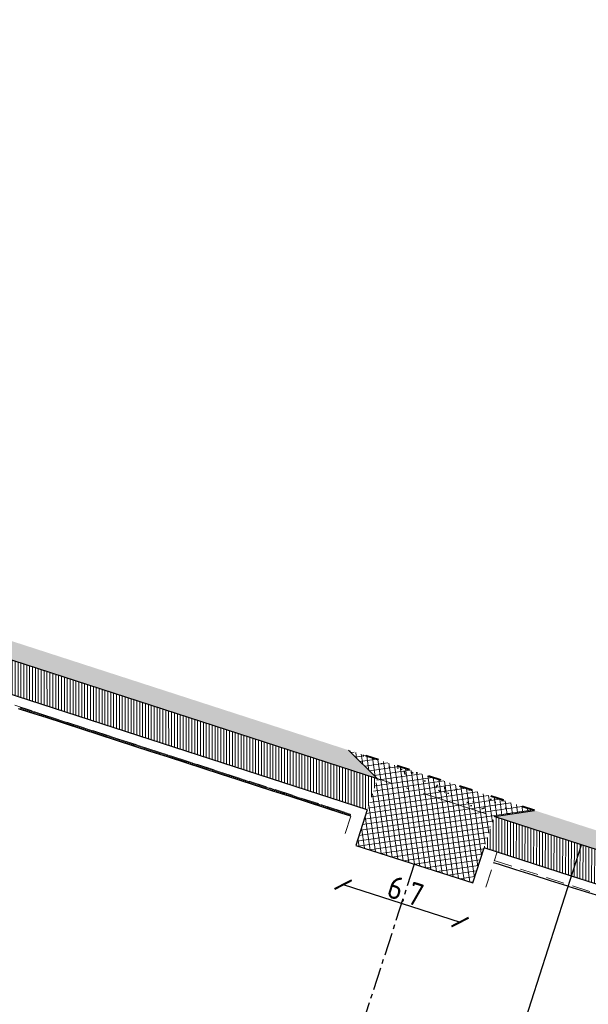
# Model space of a CAD drawing. Header units: metres. Extents: x 8431043 to 8456388, y 5766167 to 5771876.
# Tile 21 of 31: x 8434240 to 8434271, y 5770234 to 5770288. Entities that reach past the tile are written whole.
import ezdxf

# ---------------------------------------------------------------- set-up
doc = ezdxf.new("R2010")
doc.units = ezdxf.units.M
for name, pattern in [('4011', [6, 4, -2]), ('ACAD_ISO03W100', [30, 12, -18]), ('ACAD_ISO10W100', [18, 12, -3, 0, -3]), ('CENTER', [2, 1.25, -0.25, 0.25, -0.25]), ('CIĄGŁA', [0])]:
    doc.linetypes.add(name, pattern=pattern)
for name, color, linetype in [('C-DROGI-SYTUACJA', 7, 'Continuous'), ('C-DROGI-SYTUACJA-ETYKIETY', 1, 'Continuous'), ('DRO_Podzespół', 7, 'Continuous'), ('S-5_opis_pkt_geometrycznych', 20, 'Continuous'), ('S-5_opis_Zjazd_ist_L', 7, 'Continuous')]:
    doc.layers.add(name, color=color, linetype=linetype)
for name, color, linetype, lineweight in [('hatch kostka', 210, 'Continuous', 9), ('kreskowanie skarp', 250, 'Continuous', 15), ('linia', 7, 'CIĄGŁA', 20), ('WYMIARY', 253, 'Continuous', 13), ('Zalacznik_3_Rowy DW837|Zalacznik_3_Rowy DW837|zdi pobocze', 250, '4011', 18), ('zdi krawedz jezdni', 250, '4011', 30), ('zdi krawężnik na trapezowy', 253, 'ACAD_ISO03W100', 40), ('zdi_obrzeze chodnikowe 8x30', 6, 'Continuous', 30)]:
    doc.layers.add(name, color=color, linetype=linetype, lineweight=lineweight)
doc.layers.add('hatch zdi chodniki', color=7, linetype='Continuous', lineweight=0, true_color=0x8345ba)
doc.styles.add('ISOCP', font='geniso.shx')
doc.styles.add('własny_500', font='isocp.shx', dxfattribs={"width": 0.9, "height": 1.2})
doc.dimstyles.new('kopia własny 500', dxfattribs={"dimtxt": 1.2, "dimasz": 0.8, "dimexe": 0.1795, "dimexo": 0.0625, "dimgap": 0.09, "dimtad": 3, "dimdec": 1, "dimzin": 0, "dimdsep": 46, "dimtxsty": 'własny_500', "dimblk": 'ARCHTICK', "dimcen": 0.09, "dimaunit": 2, "dimadec": 4, "dimazin": 0, "dimtfac": 1, "dimtdec": 1, "dimtofl": 0, "dimtmove": 2, "dimatfit": 3, "dimldrblk": 'ARCHTICK', "dimfxl": 1, "dimtolj": 1, "dimtzin": 0, "dimarcsym": 0})

# ---------------------------------------------------------------- blocks, each defined once
blk = doc.blocks.new('_ARCHTICK')
at = {"color": 0, "linetype": 'ByBlock', "const_width": 0.15}
blk.add_lwpolyline([(-0.5, -0.5), (0.5, 0.5)], dxfattribs=at)
blk = doc.blocks.new('*D68')
at = {"layer": 'Defpoints', "color": 0, "transparency": 16777216}
for p in [(8434103.31, 5770299.555), (8434102.578, 5770297.403), (8434358.232, 5770212.869)]:
    blk.add_point(p, dxfattribs=at)
at = {"layer": 'WYMIARY', "color": 0, "lineweight": -2, "transparency": 16777216}
blk.add_line((8434102.578, 5770297.403), (8434103.31, 5770299.555), dxfattribs=at)
at = {"layer": 'WYMIARY', "color": 0, "lineweight": -2, "transparency": 16777216, "xscale": 0.75, "yscale": 0.75, "zscale": 0.75}
for p, rotation in [((8434103.31, 5770299.555), 71.21936853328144), ((8434102.578, 5770297.403), 251.2193685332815)]:
    blk.add_blockref('_ARCHTICK', p, dxfattribs=dict(at, rotation=rotation))
at = {"layer": 'WYMIARY', "color": 0, "transparency": 16777216, "insert": (8434102.267, 5770298.709), "char_height": 1.25, "attachment_point": 5, "rotation": 71.2194, "style": 'ISOCP'}
blk.add_mtext('\\A1;2.3', dxfattribs=at)
blk = doc.blocks.new('*D75')
at = {"layer": 'Defpoints', "color": 0, "transparency": 16777216}
for p in [(8434749.828, 5771876.32), (8434750.943, 5771875.576), (8432377.706, 5768319.94)]:
    blk.add_point(p, dxfattribs=at)
at = {"layer": 'WYMIARY', "color": 0, "lineweight": -2, "transparency": 16777216}
blk.add_line((8432378.821, 5768319.196), (8434750.943, 5771875.576), dxfattribs=at)
at = {"layer": 'WYMIARY', "color": 0, "lineweight": -2, "transparency": 16777216, "xscale": 0.75, "yscale": 0.75, "zscale": 0.75}
for p, rotation in [((8434750.943, 5771875.576), 56.29653123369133), ((8432378.821, 5768319.196), 236.2965312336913)]:
    blk.add_blockref('_ARCHTICK', p, dxfattribs=dict(at, rotation=rotation))
at = {"layer": 'WYMIARY', "color": 0, "transparency": 16777216, "insert": (8433564.287, 5770097.783), "char_height": 1.25, "attachment_point": 5, "rotation": 56.2965, "style": 'ISOCP'}
blk.add_mtext('\\A1;4274.9', dxfattribs=at)
blk = doc.blocks.new('*U80')
at = {"layer": 'C-DROGI-SYTUACJA', "color": 1, "linetype": 'ACAD_ISO10W100', "lineweight": 13, "ltscale": 0.3}
for p, q in [((8434270.421, 5770243.126), (8434226.176, 5770257.466)), ((8434280.902, 5770239.775), (8434270.421, 5770243.126))]:
    blk.add_line(p, q, dxfattribs=at)
at = {"layer": 'C-DROGI-SYTUACJA', "color": 253, "linetype": 'ACAD_ISO03W100', "lineweight": 13, "ltscale": 0.1}
blk.add_line((8434270.421, 5770243.126), (8434270.421, 5770243.126), dxfattribs=at)
blk.add_line((8434270.421, 5770243.126), (8434270.421, 5770243.126), dxfattribs=at)
blk = doc.blocks.new('*U82')
at = {"layer": 'S-5_opis_pkt_geometrycznych', "color": 20, "linetype": 'Continuous', "lineweight": -3}
blk.add_line((8434260.27, 5770211.367), (8434270.421, 5770243.126), dxfattribs=at)
blk = doc.blocks.new('sdd')
at = {"layer": 'C-DROGI-SYTUACJA', "color": 7, "linetype": 'Continuous', "lineweight": -3}
blk.add_blockref('*U80', (0, 0), dxfattribs=at)
at = {"layer": 'C-DROGI-SYTUACJA-ETYKIETY', "color": 4, "linetype": 'Continuous', "lineweight": 35}
blk.add_blockref('*U82', (0, 0), dxfattribs=at)
blk = doc.blocks.new('dfggg')
at = {"layer": 'S-5_opis_Zjazd_ist_L', "color": 1, "linetype": 'CENTER', "lineweight": -3}
blk.add_line((8434261.254, 5770242.059), (8434254.944, 5770222.591), dxfattribs=at)
blk = doc.blocks.new('*D87')
at = {"layer": 'Defpoints', "color": 0, "transparency": 16777216}
for p in [(8434257.596, 5770241.682), (8434264.002, 5770239.626), (8434263.763, 5770238.882)]:
    blk.add_point(p, dxfattribs=at)
at = {"layer": 'WYMIARY', "color": 0, "lineweight": -2, "transparency": 16777216}
blk.add_line((8434257.357, 5770240.938), (8434263.763, 5770238.882), dxfattribs=at)
at = {"layer": 'WYMIARY', "color": 0, "lineweight": -2, "transparency": 16777216, "xscale": 0.75, "yscale": 0.75, "zscale": 0.75}
for p, rotation in [((8434257.357, 5770240.938), 162.2133935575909), ((8434263.763, 5770238.882), 342.2133935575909)]:
    blk.add_blockref('_ARCHTICK', p, dxfattribs=dict(at, rotation=rotation))
at = {"layer": 'WYMIARY', "color": 0, "transparency": 16777216, "insert": (8434260.779, 5770240.591), "char_height": 1.25, "attachment_point": 5, "rotation": 342.2134, "style": 'ISOCP'}
blk.add_mtext('\\A1;6.7', dxfattribs=at)

msp = doc.modelspace()

# ---------------------------------------------------------------- hatches: boundary and pattern name
at = {"layer": 'hatch kostka', "linetype": 'Continuous', "lineweight": 5, "true_color": 0xfecc66}
h = msp.add_hatch(dxfattribs=at)
h.set_pattern_fill('ANSI37', color=31, scale=0.09, angle=-36.6329)
h.set_pattern_definition([(8.367146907, (0, 0), (-0.041581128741, 0.282708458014), []), (98.367146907, (0, 0), (-0.282708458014, -0.041581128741), [])])
h.paths.add_polyline_path([(8434265.639, 5770244.676), (8434267.85, 5770245.01), (8434257.644, 5770248.318), (8434259.239, 5770246.75), (8434258.684, 5770245.038), (8434258.051, 5770243.086), (8434264.457, 5770241.031), (8434265.084, 5770242.963)])
at = {"layer": 'hatch zdi chodniki', "lineweight": 13, "transparency": 33554687}
h = msp.add_hatch(dxfattribs=at)
h.set_pattern_fill('DOTS', color=3, scale=0.13, style=0)
h.paths.add_polyline_path([(8434291.477, 5770237.592), (8434289.272, 5770237.22), (8434294.219, 5770235.709), (8434304.064, 5770232.504), (8434352.975, 5770216.485), (8434351.386, 5770218.057), (8434304.375, 5770233.454), (8434294.52, 5770236.663)])
h.paths.add_polyline_path([(8434266.018, 5770244.733), (8434265.639, 5770244.676), (8434266.015, 5770244.554)])
h.paths.add_polyline_path([(8434267.85, 5770245.01), (8434266.018, 5770244.733), (8434266.015, 5770244.554), (8434270.421, 5770243.126), (8434280.902, 5770239.775), (8434284.092, 5770238.801), (8434282.471, 5770240.342), (8434281.2, 5770240.73), (8434270.728, 5770244.077)])
h.paths.add_polyline_path([(8434149.083, 5770283.339), (8434146.907, 5770283.089), (8434157.392, 5770279.145), (8434183.652, 5770271.152), (8434226.176, 5770257.466), (8434259.239, 5770246.75), (8434257.644, 5770248.318), (8434226.484, 5770258.418), (8434183.951, 5770272.107), (8434157.714, 5770280.092)])
h.paths.add_polyline_path([(8434094.662, 5770300.267), (8434093.121, 5770301.888), (8434084.6, 5770304.97), (8434081.22, 5770305.98), (8434077.409, 5770307.545), (8434076.937, 5770306.658), (8434080.886, 5770305.036), (8434084.287, 5770304.02)])
h.paths.add_polyline_path([(8434101.584, 5770298.826), (8434099.363, 5770298.566), (8434102.578, 5770297.403), (8434143.622, 5770284.325), (8434142.025, 5770285.883), (8434102.9, 5770298.35)])
h.paths.add_polyline_path([(8434011.442, 5770340.526), (8434009.246, 5770340.649), (8434010.908, 5770339.677), (8434013.388, 5770338.368), (8434047.859, 5770319.647), (8434066.478, 5770310.954), (8434076.937, 5770306.658), (8434077.409, 5770307.545), (8434066.88, 5770311.87), (8434048.31, 5770320.54), (8434013.86, 5770339.25)])
h.paths.add_polyline_path([(8433893.006, 5770405.515), (8433891.889, 5770405.573), (8433905.229, 5770398.018), (8433905.33, 5770397.958), (8433905.528, 5770398.422), (8433905.48, 5770398.45)])
h.paths.add_polyline_path([(8433748.793, 5770512.117), (8433746.759, 5770513.046), (8433749.963, 5770509.073), (8433750.804, 5770508.222), (8433762.888, 5770493.325), (8433772.314, 5770482.022), (8433776.22, 5770478.9), (8433763.66, 5770493.96), (8433751.55, 5770508.89), (8433750.71, 5770509.74)])
h.paths.add_polyline_path([(8433722.133, 5770543.576), (8433721.656, 5770545.761), (8433699.12, 5770573.7), (8433684.56, 5770591.47), (8433678.06, 5770600.19), (8433665.01, 5770615.39), (8433650.72, 5770633.02), (8433646.54, 5770638.47), (8433641.4, 5770644.56), (8433638.24, 5770647.86), (8433633.92, 5770651.89), (8433628.93, 5770655.99), (8433625.45, 5770658.54), (8433620.64, 5770661.61), (8433615.52, 5770664.21), (8433611.16, 5770665.93), (8433605.98, 5770667.46), (8433600.42, 5770668.54), (8433595.22, 5770669.19), (8433591.69, 5770669.45), (8433588.3, 5770669.58), (8433585.73, 5770669.59), (8433584.66, 5770669.57), (8433578.02, 5770669.4), (8433570.07, 5770668.93), (8433535.02, 5770665.16), (8433485.31, 5770659.82), (8433471.71, 5770658.26), (8433462.94, 5770656.9), (8433452.67, 5770654.68), (8433445.44, 5770652.68), (8433437.08, 5770649.89), (8433430.89, 5770647.48), (8433422.58, 5770643.75), (8433415.28, 5770639.99), (8433407.52, 5770635.43), (8433399.86, 5770630.32), (8433394.21, 5770626.11), (8433389.06, 5770621.91), (8433384.92, 5770618.26), (8433379.84, 5770613.41), (8433375.1, 5770608.47), (8433369.83, 5770602.43), (8433366.47, 5770598.28), (8433360.39, 5770590.39), (8433330.15, 5770550.58), (8433325.4, 5770544.43), (8433322.62, 5770541.08), (8433319.22, 5770537.42), (8433315.34, 5770533.91), (8433311.49, 5770531.11), (8433308.5, 5770529.35), (8433305.18, 5770527.75), (8433300.92, 5770526.19), (8433296.07, 5770525.01), (8433292.33, 5770524.5), (8433289.92, 5770524.35), (8433287.56, 5770524.33), (8433283.49, 5770524.61), (8433278.75, 5770525.44), (8433274.38, 5770526.72), (8433271.03, 5770528.06), (8433267.26, 5770529.98), (8433263.73, 5770532.25), (8433259.5, 5770535.71), (8433256.42, 5770538.88), (8433255.372, 5770540.221), (8433254.831, 5770539.289), (8433255.665, 5770538.222), (8433258.823, 5770534.972), (8433263.141, 5770531.44), (8433266.761, 5770529.112), (8433270.617, 5770527.148), (8433274.053, 5770525.774), (8433278.523, 5770524.465), (8433283.369, 5770523.616), (8433287.53, 5770523.33), (8433289.955, 5770523.35), (8433292.429, 5770523.504), (8433296.256, 5770524.026), (8433301.211, 5770525.232), (8433305.57, 5770526.828), (8433308.972, 5770528.467), (8433312.039, 5770530.273), (8433315.971, 5770533.133), (8433319.923, 5770536.708), (8433323.372, 5770540.42), (8433326.181, 5770543.805), (8433330.944, 5770549.972), (8433361.184, 5770589.782), (8433367.255, 5770597.66), (8433370.596, 5770601.786), (8433375.838, 5770607.795), (8433380.546, 5770612.702), (8433385.596, 5770617.523), (8433389.707, 5770621.147), (8433394.825, 5770625.321), (8433400.437, 5770629.503), (8433408.051, 5770634.582), (8433415.763, 5770639.114), (8433423.014, 5770642.849), (8433431.276, 5770646.557), (8433437.42, 5770648.949), (8433445.732, 5770651.723), (8433452.909, 5770653.709), (8433463.122, 5770655.916), (8433471.844, 5770657.269), (8433485.42, 5770658.826), (8433535.127, 5770664.166), (8433570.153, 5770667.933), (8433577.874, 5770668.39), (8433592.619, 5770665.234), (8433598.335, 5770664.537), (8433606.412, 5770662.749), (8433611.111, 5770661.077), (8433616.22, 5770658.705), (8433620.647, 5770656.174), (8433628.138, 5770651.177), (8433630.683, 5770649.391), (8433643.107, 5770640.987), (8433645.761, 5770637.843), (8433649.935, 5770632.401), (8433664.242, 5770614.749), (8433677.279, 5770599.565), (8433683.772, 5770590.854), (8433698.344, 5770573.069)])
h.paths.add_polyline_path([(8433727.509, 5770538.504), (8433725.475, 5770539.433), (8433743.033, 5770517.666), (8433742.555, 5770519.85)])
h.paths.add_polyline_path([(8433804.671, 5770453.717), (8433807.358, 5770451.327), (8433816.902, 5770444.971), (8433867.591, 5770417.645), (8433884.716, 5770409.271), (8433884.037, 5770410.16), (8433867.82, 5770418.09), (8433817.16, 5770445.4)])
h.paths.add_polyline_path([(8434386.872, 5770204.269), (8434387.262, 5770205.19), (8434380.028, 5770208.307), (8434373.3, 5770210.88), (8434361.004, 5770214.907), (8434358.792, 5770214.579), (8434372.966, 5770209.937), (8434379.651, 5770207.381)])
h.paths.add_polyline_path([(8433975.043, 5770359.953), (8433974.8, 5770359.516), (8433982.782, 5770355.08), (8434001.014, 5770345.462), (8434003.204, 5770344.181), (8434001.72, 5770345.655), (8433983.02, 5770355.52)])
at = {"layer": 'hatch zdi chodniki', "lineweight": 5}
h = msp.add_hatch(dxfattribs=at)
h.set_pattern_fill('ANSI31', color=256, scale=0.05, angle=45, style=0)
h.paths.add_polyline_path([(8434265.639, 5770244.676), (8434265.084, 5770242.963), (8434265.975, 5770242.674), (8434266.015, 5770244.554)])
h.paths.add_polyline_path([(8434146.907, 5770283.089), (8434146.36, 5770281.372), (8434156.812, 5770277.439), (8434183.114, 5770269.435), (8434225.623, 5770255.754), (8434258.684, 5770245.038), (8434259.239, 5770246.75), (8434226.176, 5770257.466), (8434183.652, 5770271.152), (8434157.392, 5770279.145)])
h.paths.add_polyline_path([(8434099.363, 5770298.566), (8434098.751, 5770296.873), (8434101.998, 5770295.699), (8434143.031, 5770282.624), (8434143.077, 5770282.607), (8434143.622, 5770284.325), (8434102.578, 5770297.403)])
h.paths.add_polyline_path([(8434094.049, 5770298.574), (8434094.662, 5770300.267), (8434084.287, 5770304.02), (8434080.886, 5770305.036), (8434076.937, 5770306.658), (8434076.086, 5770305.062), (8434080.285, 5770303.337), (8434083.722, 5770302.31)])
h = msp.add_hatch(dxfattribs=at)
h.set_pattern_fill('ANSI31', color=256, scale=0.05, angle=45, style=0)
h.paths.add_polyline_path([(8434283.566, 5770237.08), (8434284.092, 5770238.801), (8434280.902, 5770239.775), (8434270.421, 5770243.126), (8434266.015, 5770244.554), (8434265.975, 5770242.674), (8434269.87, 5770241.412), (8434280.365, 5770238.057)])
h.paths.add_polyline_path([(8434289.272, 5770237.22), (8434288.747, 5770235.498), (8434293.678, 5770233.992), (8434303.506, 5770230.793), (8434352.414, 5770214.774), (8434352.975, 5770216.485), (8434304.064, 5770232.504), (8434294.219, 5770235.709)])
h.paths.add_polyline_path([(8434386.169, 5770202.612), (8434386.872, 5770204.269), (8434379.651, 5770207.381), (8434372.966, 5770209.937), (8434358.792, 5770214.579), (8434358.232, 5770212.869), (8434372.364, 5770208.24), (8434378.973, 5770205.713)])
at = {"layer": 'zdi krawedz jezdni', "ltscale": 0.4}
h = msp.add_hatch(dxfattribs=at)
h.set_pattern_fill('AR-CONC', color=5, scale=0.01)
edge = h.paths.add_edge_path()
edge.add_line((8434265.639, 5770244.676), (8434267.85, 5770245.01))
edge.add_line((8434267.85, 5770245.01), (8434257.644, 5770248.318))

# ---------------------------------------------------------------- linework, layer by layer
at = {"layer": 'C-DROGI-SYTUACJA', "color": 1, "linetype": 'ACAD_ISO10W100', "lineweight": 13, "ltscale": 0.3}
for p, q in [((8434270.421, 5770243.126), (8434226.176, 5770257.466)), ((8434280.902, 5770239.775), (8434270.421, 5770243.126))]:
    msp.add_line(p, q, dxfattribs=at)
at = {"layer": 'C-DROGI-SYTUACJA', "color": 253, "linetype": 'ACAD_ISO03W100', "lineweight": 13, "ltscale": 0.1}
msp.add_line((8434270.421, 5770243.126), (8434270.421, 5770243.126), dxfattribs=at)
msp.add_line((8434270.421, 5770243.126), (8434270.421, 5770243.126), dxfattribs=at)
at = {"layer": 'DRO_Podzespół'}
for points in [[(8434257.782, 5770244.687), (8434257.306, 5770244.841), (8434256.355, 5770245.15), (8434255.403, 5770245.458), (8434254.452, 5770245.766), (8434253.501, 5770246.074), (8434252.549, 5770246.382), (8434251.598, 5770246.69), (8434250.646, 5770246.998), (8434249.695, 5770247.307), (8434248.744, 5770247.615), (8434247.792, 5770247.923), (8434246.841, 5770248.231), (8434245.89, 5770248.539), (8434244.938, 5770248.847), (8434243.987, 5770249.155), (8434243.036, 5770249.463), (8434242.084, 5770249.771), (8434241.975, 5770249.807), (8434241.133, 5770250.079), (8434240.182, 5770250.388), (8434239.563, 5770250.588)], [(8434282.697, 5770236.799), (8434282.145, 5770236.968), (8434281.188, 5770237.26), (8434280.232, 5770237.552), (8434280.23, 5770237.553), (8434279.238, 5770237.87), (8434278.284, 5770238.17), (8434277.33, 5770238.467), (8434276.375, 5770238.765), (8434275.42, 5770239.062), (8434274.465, 5770239.36), (8434273.51, 5770239.657), (8434272.556, 5770239.954), (8434271.601, 5770240.252), (8434270.646, 5770240.549), (8434269.695, 5770240.845), (8434269.678, 5770240.851), (8434268.725, 5770241.152), (8434267.771, 5770241.453), (8434266.817, 5770241.755), (8434265.864, 5770242.056), (8434265.606, 5770242.138), (8434265.605, 5770242.138)]]:
    msp.add_lwpolyline(points, dxfattribs=at)
at = {"layer": 'kreskowanie skarp'}
for p, q in [((8434239.67, 5770250.675), (8434239.652, 5770250.62)), ((8434239.725, 5770250.657), (8434239.689, 5770250.547)), ((8434239.78, 5770250.639), (8434239.762, 5770250.584)), ((8434239.835, 5770250.622), (8434239.799, 5770250.512)), ((8434239.89, 5770250.604), (8434239.872, 5770250.549)), ((8434239.945, 5770250.586), (8434239.909, 5770250.476)), ((8434240, 5770250.568), (8434239.982, 5770250.513)), ((8434240.055, 5770250.55), (8434240.019, 5770250.44)), ((8434240.11, 5770250.533), (8434240.092, 5770250.478)), ((8434240.165, 5770250.515), (8434240.129, 5770250.405)), ((8434240.22, 5770250.497), (8434240.202, 5770250.442)), ((8434240.274, 5770250.479), (8434240.239, 5770250.369)), ((8434240.329, 5770250.461), (8434240.312, 5770250.406)), ((8434240.384, 5770250.443), (8434240.349, 5770250.334)), ((8434240.439, 5770250.426), (8434240.421, 5770250.371)), ((8434240.494, 5770250.408), (8434240.459, 5770250.298)), ((8434240.549, 5770250.39), (8434240.531, 5770250.335)), ((8434240.604, 5770250.372), (8434240.568, 5770250.262)), ((8434240.659, 5770250.354), (8434240.641, 5770250.299)), ((8434240.714, 5770250.337), (8434240.678, 5770250.227)), ((8434240.769, 5770250.319), (8434240.751, 5770250.264)), ((8434240.824, 5770250.301), (8434240.788, 5770250.191)), ((8434240.879, 5770250.283), (8434240.861, 5770250.228)), ((8434240.934, 5770250.265), (8434240.898, 5770250.156)), ((8434240.989, 5770250.248), (8434240.971, 5770250.193)), ((8434241.044, 5770250.23), (8434241.008, 5770250.12)), ((8434241.099, 5770250.212), (8434241.081, 5770250.157)), ((8434241.153, 5770250.194), (8434241.118, 5770250.084)), ((8434241.208, 5770250.176), (8434241.191, 5770250.121)), ((8434241.263, 5770250.159), (8434241.228, 5770250.049)), ((8434241.318, 5770250.141), (8434241.3, 5770250.086)), ((8434241.373, 5770250.123), (8434241.338, 5770250.013)), ((8434241.428, 5770250.105), (8434241.41, 5770250.05)), ((8434241.483, 5770250.087), (8434241.448, 5770249.977)), ((8434241.538, 5770250.07), (8434241.52, 5770250.015)), ((8434241.593, 5770250.052), (8434241.557, 5770249.942)), ((8434241.648, 5770250.034), (8434241.63, 5770249.979)), ((8434241.703, 5770250.016), (8434241.667, 5770249.906)), ((8434241.758, 5770249.998), (8434241.74, 5770249.943)), ((8434241.813, 5770249.98), (8434241.777, 5770249.871)), ((8434241.868, 5770249.963), (8434241.85, 5770249.908)), ((8434241.923, 5770249.945), (8434241.887, 5770249.835)), ((8434241.978, 5770249.927), (8434241.96, 5770249.872)), ((8434242.033, 5770249.909), (8434241.997, 5770249.799)), ((8434242.087, 5770249.891), (8434242.07, 5770249.837)), ((8434242.142, 5770249.874), (8434242.107, 5770249.764)), ((8434242.197, 5770249.856), (8434242.179, 5770249.801)), ((8434242.252, 5770249.838), (8434242.217, 5770249.728)), ((8434242.307, 5770249.82), (8434242.289, 5770249.765)), ((8434242.362, 5770249.802), (8434242.326, 5770249.693)), ((8434242.417, 5770249.785), (8434242.399, 5770249.73)), ((8434242.472, 5770249.767), (8434242.436, 5770249.657)), ((8434242.527, 5770249.749), (8434242.509, 5770249.694)), ((8434242.582, 5770249.731), (8434242.546, 5770249.622)), ((8434242.636, 5770249.714), (8434242.619, 5770249.659)), ((8434242.691, 5770249.696), (8434242.656, 5770249.586)), ((8434242.746, 5770249.678), (8434242.728, 5770249.623)), ((8434242.801, 5770249.66), (8434242.765, 5770249.551)), ((8434242.856, 5770249.642), (8434242.838, 5770249.588)), ((8434242.911, 5770249.625), (8434242.875, 5770249.515)), ((8434242.965, 5770249.607), (8434242.948, 5770249.552)), ((8434243.02, 5770249.589), (8434242.985, 5770249.48)), ((8434243.075, 5770249.571), (8434243.057, 5770249.517)), ((8434243.13, 5770249.554), (8434243.094, 5770249.444)), ((8434243.185, 5770249.536), (8434243.167, 5770249.481)), ((8434243.239, 5770249.518), (8434243.204, 5770249.409)), ((8434243.294, 5770249.5), (8434243.276, 5770249.446)), ((8434243.349, 5770249.483), (8434243.313, 5770249.373)), ((8434243.404, 5770249.465), (8434243.386, 5770249.41)), ((8434243.458, 5770249.447), (8434243.423, 5770249.338)), ((8434243.513, 5770249.429), (8434243.495, 5770249.375)), ((8434243.568, 5770249.412), (8434243.532, 5770249.302)), ((8434243.623, 5770249.394), (8434243.605, 5770249.339)), ((8434243.677, 5770249.376), (8434243.642, 5770249.267)), ((8434243.732, 5770249.358), (8434243.714, 5770249.304)), ((8434243.787, 5770249.341), (8434243.751, 5770249.231)), ((8434243.841, 5770249.323), (8434243.824, 5770249.268)), ((8434243.896, 5770249.305), (8434243.861, 5770249.196)), ((8434243.951, 5770249.287), (8434243.933, 5770249.233)), ((8434244.005, 5770249.27), (8434243.97, 5770249.16)), ((8434244.06, 5770249.252), (8434244.042, 5770249.197)), ((8434244.115, 5770249.234), (8434244.079, 5770249.125)), ((8434244.169, 5770249.217), (8434244.152, 5770249.162)), ((8434244.224, 5770249.199), (8434244.189, 5770249.09)), ((8434244.279, 5770249.181), (8434244.261, 5770249.127)), ((8434244.333, 5770249.163), (8434244.298, 5770249.054)), ((8434244.388, 5770249.146), (8434244.37, 5770249.091)), ((8434244.443, 5770249.128), (8434244.407, 5770249.019)), ((8434244.497, 5770249.11), (8434244.479, 5770249.056)), ((8434244.552, 5770249.093), (8434244.516, 5770248.984)), ((8434244.606, 5770249.075), (8434244.589, 5770249.02)), ((8434244.661, 5770249.057), (8434244.626, 5770248.948)), ((8434244.716, 5770249.04), (8434244.698, 5770248.985)), ((8434244.77, 5770249.022), (8434244.735, 5770248.913)), ((8434244.825, 5770249.004), (8434244.807, 5770248.95)), ((8434244.879, 5770248.987), (8434244.844, 5770248.877)), ((8434244.934, 5770248.969), (8434244.916, 5770248.914)), ((8434244.988, 5770248.951), (8434244.953, 5770248.842)), ((8434245.043, 5770248.934), (8434245.025, 5770248.879)), ((8434245.097, 5770248.916), (8434245.062, 5770248.807)), ((8434245.152, 5770248.898), (8434245.134, 5770248.844)), ((8434245.206, 5770248.881), (8434245.171, 5770248.772)), ((8434245.261, 5770248.863), (8434245.243, 5770248.808)), ((8434245.315, 5770248.845), (8434245.28, 5770248.736)), ((8434245.37, 5770248.828), (8434245.352, 5770248.773)), ((8434245.424, 5770248.81), (8434245.389, 5770248.701)), ((8434245.479, 5770248.792), (8434245.461, 5770248.738)), ((8434245.533, 5770248.775), (8434245.498, 5770248.666)), ((8434245.588, 5770248.757), (8434245.57, 5770248.702)), ((8434245.642, 5770248.739), (8434245.607, 5770248.63)), ((8434245.697, 5770248.722), (8434245.679, 5770248.667)), ((8434245.751, 5770248.704), (8434245.716, 5770248.595)), ((8434245.806, 5770248.686), (8434245.788, 5770248.632)), ((8434245.86, 5770248.669), (8434245.825, 5770248.56)), ((8434245.914, 5770248.651), (8434245.897, 5770248.597)), ((8434245.969, 5770248.633), (8434245.933, 5770248.525)), ((8434246.023, 5770248.616), (8434246.006, 5770248.561)), ((8434246.078, 5770248.598), (8434246.042, 5770248.489)), ((8434246.132, 5770248.581), (8434246.114, 5770248.526)), ((8434246.186, 5770248.563), (8434246.151, 5770248.454)), ((8434246.241, 5770248.545), (8434246.223, 5770248.491)), ((8434246.295, 5770248.528), (8434246.26, 5770248.419)), ((8434246.349, 5770248.51), (8434246.332, 5770248.456)), ((8434246.404, 5770248.492), (8434246.369, 5770248.384)), ((8434246.458, 5770248.475), (8434246.44, 5770248.42)), ((8434246.512, 5770248.457), (8434246.477, 5770248.349)), ((8434246.567, 5770248.44), (8434246.549, 5770248.385)), ((8434246.621, 5770248.422), (8434246.586, 5770248.313)), ((8434246.675, 5770248.404), (8434246.658, 5770248.35)), ((8434246.73, 5770248.387), (8434246.694, 5770248.278)), ((8434246.784, 5770248.369), (8434246.766, 5770248.315)), ((8434246.838, 5770248.352), (8434246.803, 5770248.243)), ((8434246.893, 5770248.334), (8434246.875, 5770248.28)), ((8434246.947, 5770248.316), (8434246.912, 5770248.208)), ((8434247.001, 5770248.299), (8434246.983, 5770248.245)), ((8434247.055, 5770248.281), (8434247.02, 5770248.173)), ((8434247.11, 5770248.264), (8434247.092, 5770248.209)), ((8434247.164, 5770248.246), (8434247.129, 5770248.138)), ((8434247.218, 5770248.228), (8434247.2, 5770248.174)), ((8434247.272, 5770248.211), (8434247.237, 5770248.102)), ((8434247.326, 5770248.193), (8434247.309, 5770248.139)), ((8434247.381, 5770248.176), (8434247.346, 5770248.067)), ((8434247.435, 5770248.158), (8434247.417, 5770248.104)), ((8434247.489, 5770248.141), (8434247.454, 5770248.032)), ((8434247.543, 5770248.123), (8434247.526, 5770248.069)), ((8434247.597, 5770248.106), (8434247.562, 5770247.997)), ((8434247.652, 5770248.088), (8434247.634, 5770248.034)), ((8434247.706, 5770248.07), (8434247.671, 5770247.962)), ((8434247.76, 5770248.053), (8434247.742, 5770247.999)), ((8434247.814, 5770248.035), (8434247.779, 5770247.927)), ((8434247.868, 5770248.018), (8434247.851, 5770247.964)), ((8434247.922, 5770248), (8434247.887, 5770247.892)), ((8434247.977, 5770247.983), (8434247.959, 5770247.929)), ((8434248.031, 5770247.965), (8434247.996, 5770247.857)), ((8434248.085, 5770247.948), (8434248.067, 5770247.893)), ((8434248.139, 5770247.93), (8434248.104, 5770247.822)), ((8434248.193, 5770247.912), (8434248.175, 5770247.858)), ((8434248.247, 5770247.895), (8434248.212, 5770247.787)), ((8434248.301, 5770247.877), (8434248.284, 5770247.823)), ((8434248.355, 5770247.86), (8434248.32, 5770247.752)), ((8434248.409, 5770247.842), (8434248.392, 5770247.788)), ((8434248.463, 5770247.825), (8434248.428, 5770247.717)), ((8434248.517, 5770247.807), (8434248.5, 5770247.753)), ((8434248.572, 5770247.79), (8434248.536, 5770247.682)), ((8434248.626, 5770247.772), (8434248.608, 5770247.718)), ((8434248.68, 5770247.755), (8434248.645, 5770247.647)), ((8434248.734, 5770247.737), (8434248.716, 5770247.683)), ((8434248.788, 5770247.72), (8434248.753, 5770247.612)), ((8434248.842, 5770247.702), (8434248.824, 5770247.648)), ((8434248.896, 5770247.685), (8434248.861, 5770247.577)), ((8434248.95, 5770247.667), (8434248.932, 5770247.613)), ((8434249.004, 5770247.65), (8434248.969, 5770247.542)), ((8434249.058, 5770247.632), (8434249.04, 5770247.578)), ((8434249.112, 5770247.615), (8434249.077, 5770247.507)), ((8434249.166, 5770247.597), (8434249.148, 5770247.543)), ((8434249.22, 5770247.58), (8434249.185, 5770247.472)), ((8434249.274, 5770247.562), (8434249.256, 5770247.508)), ((8434249.327, 5770247.545), (8434249.293, 5770247.437)), ((8434249.381, 5770247.527), (8434249.364, 5770247.473)), ((8434249.435, 5770247.51), (8434249.4, 5770247.402)), ((8434249.489, 5770247.492), (8434249.472, 5770247.438)), ((8434249.543, 5770247.475), (8434249.508, 5770247.367)), ((8434249.597, 5770247.457), (8434249.58, 5770247.403)), ((8434249.651, 5770247.44), (8434249.616, 5770247.332)), ((8434249.705, 5770247.422), (8434249.687, 5770247.369)), ((8434249.759, 5770247.405), (8434249.724, 5770247.297)), ((8434249.813, 5770247.388), (8434249.795, 5770247.334)), ((8434249.867, 5770247.37), (8434249.832, 5770247.262)), ((8434249.92, 5770247.353), (8434249.903, 5770247.299)), ((8434249.974, 5770247.335), (8434249.939, 5770247.227)), ((8434250.028, 5770247.318), (8434250.011, 5770247.264)), ((8434250.082, 5770247.3), (8434250.047, 5770247.193)), ((8434250.136, 5770247.283), (8434250.118, 5770247.229)), ((8434250.19, 5770247.265), (8434250.155, 5770247.158)), ((8434250.243, 5770247.248), (8434250.226, 5770247.194)), ((8434250.297, 5770247.23), (8434250.262, 5770247.123)), ((8434250.351, 5770247.213), (8434250.334, 5770247.159)), ((8434250.405, 5770247.196), (8434250.37, 5770247.088)), ((8434250.459, 5770247.178), (8434250.441, 5770247.124)), ((8434250.512, 5770247.161), (8434250.478, 5770247.053)), ((8434250.566, 5770247.143), (8434250.549, 5770247.089)), ((8434250.62, 5770247.126), (8434250.585, 5770247.018)), ((8434250.674, 5770247.108), (8434250.656, 5770247.055)), ((8434250.728, 5770247.091), (8434250.693, 5770246.983)), ((8434250.781, 5770247.074), (8434250.764, 5770247.02)), ((8434250.835, 5770247.056), (8434250.8, 5770246.949)), ((8434250.889, 5770247.039), (8434250.871, 5770246.985)), ((8434250.942, 5770247.021), (8434250.908, 5770246.914)), ((8434250.996, 5770247.004), (8434250.979, 5770246.95)), ((8434251.05, 5770246.986), (8434251.015, 5770246.879)), ((8434251.104, 5770246.969), (8434251.086, 5770246.915)), ((8434251.157, 5770246.952), (8434251.123, 5770246.844)), ((8434251.211, 5770246.934), (8434251.194, 5770246.881)), ((8434251.265, 5770246.917), (8434251.23, 5770246.81)), ((8434251.318, 5770246.899), (8434251.301, 5770246.846)), ((8434251.372, 5770246.882), (8434251.337, 5770246.775)), ((8434251.426, 5770246.865), (8434251.408, 5770246.811)), ((8434251.479, 5770246.847), (8434251.445, 5770246.74)), ((8434251.533, 5770246.83), (8434251.516, 5770246.776)), ((8434251.587, 5770246.813), (8434251.552, 5770246.705)), ((8434251.64, 5770246.795), (8434251.623, 5770246.742)), ((8434251.694, 5770246.778), (8434251.659, 5770246.671)), ((8434251.748, 5770246.76), (8434251.73, 5770246.707)), ((8434251.801, 5770246.743), (8434251.766, 5770246.636)), ((8434251.855, 5770246.726), (8434251.837, 5770246.672)), ((8434251.908, 5770246.708), (8434251.874, 5770246.601)), ((8434251.962, 5770246.691), (8434251.945, 5770246.637)), ((8434252.015, 5770246.674), (8434251.981, 5770246.566)), ((8434252.069, 5770246.656), (8434252.052, 5770246.603)), ((8434252.123, 5770246.639), (8434252.088, 5770246.532)), ((8434252.176, 5770246.621), (8434252.159, 5770246.568)), ((8434252.23, 5770246.604), (8434252.195, 5770246.497)), ((8434252.283, 5770246.587), (8434252.266, 5770246.533)), ((8434252.337, 5770246.569), (8434252.302, 5770246.462)), ((8434252.39, 5770246.552), (8434252.373, 5770246.498)), ((8434252.444, 5770246.535), (8434252.409, 5770246.428)), ((8434252.497, 5770246.517), (8434252.48, 5770246.464)), ((8434252.551, 5770246.5), (8434252.516, 5770246.393)), ((8434252.604, 5770246.483), (8434252.587, 5770246.429)), ((8434252.658, 5770246.465), (8434252.623, 5770246.358)), ((8434252.711, 5770246.448), (8434252.694, 5770246.394)), ((8434252.765, 5770246.431), (8434252.73, 5770246.324)), ((8434252.818, 5770246.413), (8434252.801, 5770246.36)), ((8434252.872, 5770246.396), (8434252.837, 5770246.289)), ((8434252.925, 5770246.379), (8434252.908, 5770246.325)), ((8434252.979, 5770246.361), (8434252.944, 5770246.254)), ((8434253.032, 5770246.344), (8434253.015, 5770246.291)), ((8434253.086, 5770246.327), (8434253.051, 5770246.22)), ((8434253.139, 5770246.309), (8434253.122, 5770246.256)), ((8434253.192, 5770246.292), (8434253.158, 5770246.185)), ((8434253.246, 5770246.275), (8434253.229, 5770246.221)), ((8434253.299, 5770246.257), (8434253.265, 5770246.151)), ((8434253.353, 5770246.24), (8434253.335, 5770246.187)), ((8434253.406, 5770246.223), (8434253.371, 5770246.116)), ((8434253.459, 5770246.206), (8434253.442, 5770246.152)), ((8434253.513, 5770246.188), (8434253.478, 5770246.081)), ((8434253.566, 5770246.171), (8434253.549, 5770246.118)), ((8434253.62, 5770246.154), (8434253.585, 5770246.047)), ((8434253.673, 5770246.136), (8434253.656, 5770246.083)), ((8434253.726, 5770246.119), (8434253.692, 5770246.012)), ((8434253.78, 5770246.102), (8434253.762, 5770246.048)), ((8434253.833, 5770246.084), (8434253.798, 5770245.978)), ((8434253.886, 5770246.067), (8434253.869, 5770246.014)), ((8434253.94, 5770246.05), (8434253.905, 5770245.943)), ((8434253.993, 5770246.033), (8434253.976, 5770245.979)), ((8434254.046, 5770246.015), (8434254.012, 5770245.909)), ((8434254.099, 5770245.998), (8434254.082, 5770245.945)), ((8434254.153, 5770245.981), (8434254.118, 5770245.874)), ((8434254.206, 5770245.964), (8434254.189, 5770245.91)), ((8434254.259, 5770245.946), (8434254.225, 5770245.84)), ((8434254.313, 5770245.929), (8434254.295, 5770245.876)), ((8434254.366, 5770245.912), (8434254.331, 5770245.805)), ((8434254.419, 5770245.894), (8434254.402, 5770245.841)), ((8434254.472, 5770245.877), (8434254.438, 5770245.771)), ((8434254.526, 5770245.86), (8434254.508, 5770245.807)), ((8434254.579, 5770245.843), (8434254.544, 5770245.736)), ((8434254.632, 5770245.825), (8434254.615, 5770245.772)), ((8434254.685, 5770245.808), (8434254.651, 5770245.702)), ((8434254.738, 5770245.791), (8434254.721, 5770245.738)), ((8434254.792, 5770245.774), (8434254.757, 5770245.667)), ((8434254.845, 5770245.756), (8434254.828, 5770245.703)), ((8434254.898, 5770245.739), (8434254.864, 5770245.633)), ((8434254.951, 5770245.722), (8434254.934, 5770245.669)), ((8434255.005, 5770245.705), (8434254.97, 5770245.598)), ((8434255.058, 5770245.687), (8434255.04, 5770245.634)), ((8434255.111, 5770245.67), (8434255.076, 5770245.564)), ((8434255.164, 5770245.653), (8434255.147, 5770245.6)), ((8434255.217, 5770245.636), (8434255.183, 5770245.529)), ((8434255.27, 5770245.619), (8434255.253, 5770245.565)), ((8434255.324, 5770245.601), (8434255.289, 5770245.495)), ((8434255.377, 5770245.584), (8434255.36, 5770245.531)), ((8434255.43, 5770245.567), (8434255.395, 5770245.461)), ((8434255.483, 5770245.55), (8434255.466, 5770245.496)), ((8434255.536, 5770245.532), (8434255.502, 5770245.426)), ((8434255.589, 5770245.515), (8434255.572, 5770245.462)), ((8434255.643, 5770245.498), (8434255.608, 5770245.392)), ((8434255.696, 5770245.481), (8434255.678, 5770245.428)), ((8434255.749, 5770245.463), (8434255.714, 5770245.357)), ((8434255.802, 5770245.446), (8434255.785, 5770245.393)), ((8434255.855, 5770245.429), (8434255.821, 5770245.323)), ((8434255.908, 5770245.412), (8434255.891, 5770245.359)), ((8434255.962, 5770245.395), (8434255.927, 5770245.288)), ((8434256.015, 5770245.377), (8434255.997, 5770245.324)), ((8434256.068, 5770245.36), (8434256.033, 5770245.254)), ((8434256.121, 5770245.343), (8434256.104, 5770245.29)), ((8434256.174, 5770245.326), (8434256.14, 5770245.219)), ((8434256.227, 5770245.308), (8434256.21, 5770245.255)), ((8434256.28, 5770245.291), (8434256.246, 5770245.185)), ((8434256.334, 5770245.274), (8434256.316, 5770245.221)), ((8434256.387, 5770245.257), (8434256.352, 5770245.15)), ((8434256.44, 5770245.239), (8434256.423, 5770245.186)), ((8434256.493, 5770245.222), (8434256.459, 5770245.116)), ((8434256.546, 5770245.205), (8434256.529, 5770245.152)), ((8434256.599, 5770245.188), (8434256.565, 5770245.081)), ((8434256.653, 5770245.171), (8434256.635, 5770245.117)), ((8434256.706, 5770245.153), (8434256.671, 5770245.047)), ((8434256.759, 5770245.136), (8434256.742, 5770245.083)), ((8434256.812, 5770245.119), (8434256.778, 5770245.013)), ((8434256.865, 5770245.102), (8434256.848, 5770245.048)), ((8434256.918, 5770245.084), (8434256.884, 5770244.978)), ((8434256.972, 5770245.067), (8434256.954, 5770245.014)), ((8434257.025, 5770245.05), (8434256.99, 5770244.944)), ((8434257.078, 5770245.033), (8434257.061, 5770244.98)), ((8434257.131, 5770245.015), (8434257.097, 5770244.909)), ((8434257.184, 5770244.998), (8434257.167, 5770244.945)), ((8434257.237, 5770244.981), (8434257.203, 5770244.875)), ((8434257.29, 5770244.964), (8434257.273, 5770244.911)), ((8434257.344, 5770244.947), (8434257.309, 5770244.84)), ((8434257.397, 5770244.929), (8434257.38, 5770244.876)), ((8434257.45, 5770244.912), (8434257.415, 5770244.806)), ((8434257.503, 5770244.895), (8434257.486, 5770244.842)), ((8434257.556, 5770244.878), (8434257.522, 5770244.771)), ((8434257.609, 5770244.86), (8434257.592, 5770244.807)), ((8434257.663, 5770244.843), (8434257.628, 5770244.737)), ((8434257.716, 5770244.826), (8434257.699, 5770244.773)), ((8434257.769, 5770244.809), (8434257.734, 5770244.702))]:
    msp.add_line(p, q, dxfattribs=at)
at = {"layer": 'Zalacznik_3_Rowy DW837|Zalacznik_3_Rowy DW837|zdi pobocze', "ltscale": 0.25, "flags": 128}
for points in [[(8434146.353, 5770278.881), (8434146.911, 5770280.63), (8434156.651, 5770276.966), (8434182.965, 5770268.957), (8434225.469, 5770255.278), (8434257.816, 5770244.793), (8434257.337, 5770243.315)], [(8434265.172, 5770240.802), (8434265.797, 5770242.732)], [(8434265.643, 5770242.256), (8434269.717, 5770240.936), (8434280.216, 5770237.58), (8434282.703, 5770236.821), (8434282.249, 5770235.331)]]:
    msp.add_lwpolyline(points, dxfattribs=at)
at = {"layer": 'zdi krawężnik na trapezowy', "color": 19, "ltscale": 0.06, "true_color": 0x64211f, "flags": 128}
msp.add_lwpolyline([(8434267.85, 5770245.01), (8434257.644, 5770248.318)], dxfattribs=at)
at = {"layer": 'zdi_obrzeze chodnikowe 8x30', "flags": 128}
for points in [[(8434259.239, 5770246.75), (8434226.176, 5770257.466), (8434183.652, 5770271.152), (8434157.392, 5770279.145), (8434146.907, 5770283.089)], [(8434258.684, 5770245.038), (8434225.623, 5770255.754), (8434183.114, 5770269.435), (8434156.812, 5770277.439), (8434146.36, 5770281.372)], [(8434257.644, 5770248.318), (8434257.644, 5770248.318), (8434259.239, 5770246.75)], [(8434258.684, 5770245.038), (8434258.051, 5770243.086), (8434264.457, 5770241.031), (8434265.084, 5770242.963)], [(8434265.639, 5770244.676), (8434267.85, 5770245.01)], [(8434284.092, 5770238.801), (8434280.902, 5770239.775), (8434270.421, 5770243.126), (8434265.639, 5770244.676)], [(8434283.566, 5770237.08), (8434280.365, 5770238.057), (8434269.87, 5770241.412), (8434265.084, 5770242.963)]]:
    msp.add_lwpolyline(points, dxfattribs=at)

# ---------------------------------------------------------------- block references
at = {"layer": 'C-DROGI-SYTUACJA-ETYKIETY'}
msp.add_blockref('dfggg', (0, 0), dxfattribs=at)
at = {"layer": 'linia', "color": 4, "lineweight": 35}
msp.add_blockref('sdd', (0, 0), dxfattribs=at)

# ---------------------------------------------------------------- dimensions: what is measured, and where the dimension line sits
at = {"layer": 'WYMIARY', "color": 5}
for p1, p2, distance, picture, middle in [((8432377.706, 5768319.94), (8434749.828, 5771876.32), -1.34, '*D75', (8433564.287, 5770097.783)), ((8434257.596, 5770241.682), (8434264.002, 5770239.626), -0.782, '*D87', (8434260.779, 5770240.591))]:
    dim = msp.add_aligned_dim(p1=p1, p2=p2, distance=distance, dimstyle='kopia własny 500', override={"dimtxt": 1.25, "dimasz": 0.75, "dimtxsty": 'ISOCP', "dimse1": 1, "dimse2": 1, "dimtmove": 1}, dxfattribs=at)
    dim.commit()
    dim.dimension.update_dxf_attribs({"geometry": picture, "text_midpoint": middle})
dim = msp.add_linear_dim(base=(8434103.31, 5770299.555), p1=(8434102.578, 5770297.403), p2=(8434358.232, 5770212.869), angle=71.2194, dimstyle='kopia własny 500', override={"dimtxt": 1.25, "dimasz": 0.75, "dimtxsty": 'ISOCP', "dimse1": 1, "dimse2": 1, "dimtmove": 1}, dxfattribs=at)
dim.commit()
dim.dimension.update_dxf_attribs({"geometry": '*D68', "text_midpoint": (8434102.267, 5770298.709)})

doc.saveas('drawing.dxf')
